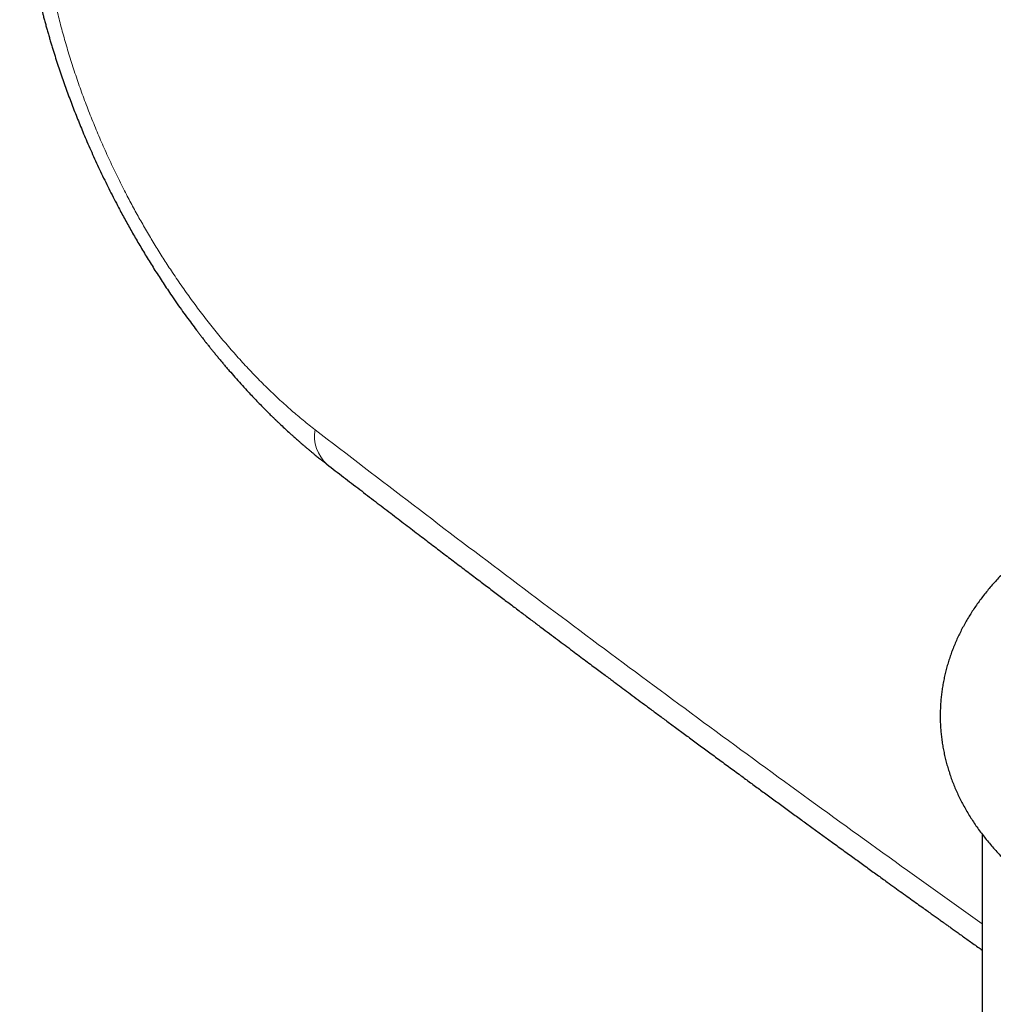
# Model space of a CAD drawing. Header units: millimetres. Extents: x 8 to 693, y 12 to 484.
# Tile 28 of 46: x 528 to 551, y 144 to 167. Entities that reach past the tile are written whole.
import ezdxf

# ---------------------------------------------------------------- set-up
doc = ezdxf.new("R2010")
doc.units = ezdxf.units.MM

msp = doc.modelspace()

# ---------------------------------------------------------------- linework, layer by layer
at = {"color": 7, "linetype": 'Continuous', "lineweight": 30}
msp.add_line((551.097, 147.916), (551.097, 136.698), dxfattribs=at)
at = {"color": 252, "linetype": 'Continuous', "lineweight": 0}
msp.add_arc((536.107, 157.39), 0.905, 170.2333, 227.7337, dxfattribs=at)
at = {"color": 7, "linetype": 'Continuous', "lineweight": 30}
for points, knots in [([(528.184, 170.847), (528.187, 170.794), (528.193, 170.691), (528.204, 170.543), (528.214, 170.409), (528.225, 170.288), (528.235, 170.185), (528.243, 170.099), (528.251, 170.029), (528.257, 169.969), (528.263, 169.918), (528.268, 169.877), (528.272, 169.846), (528.274, 169.825), (528.276, 169.81), (528.277, 169.798), (528.279, 169.783), (528.282, 169.761), (528.286, 169.73), (528.291, 169.691), (528.3, 169.623), (528.313, 169.528), (528.332, 169.394), (528.355, 169.245), (528.382, 169.079), (528.408, 168.926), (528.433, 168.788), (528.456, 168.665), (528.481, 168.538), (528.507, 168.409), (528.535, 168.278), (528.563, 168.149), (528.59, 168.028), (528.615, 167.92), (528.637, 167.825), (528.658, 167.742), (528.676, 167.668), (528.692, 167.602), (528.705, 167.551), (528.715, 167.514), (528.721, 167.489), (528.728, 167.462), (528.737, 167.427), (528.749, 167.384), (528.766, 167.318), (528.789, 167.232), (528.818, 167.13), (528.846, 167.028), (528.876, 166.926), (528.905, 166.824), (528.936, 166.723), (528.994, 166.529), (529.085, 166.245), (529.21, 165.874), (529.34, 165.511), (529.475, 165.155), (529.615, 164.802), (529.771, 164.43), (529.943, 164.039), (530.133, 163.632), (530.331, 163.228), (530.518, 162.865), (530.692, 162.541), (530.853, 162.252), (531.022, 161.961), (531.198, 161.667), (531.382, 161.369), (531.575, 161.07), (531.75, 160.808), (531.903, 160.585), (532.031, 160.405), (532.155, 160.231), (532.275, 160.068), (532.371, 159.941), (532.442, 159.848), (532.489, 159.786), (532.532, 159.73), (532.57, 159.682), (532.598, 159.646), (532.619, 159.619), (532.636, 159.597), (532.656, 159.573), (532.681, 159.541), (532.715, 159.498), (532.76, 159.442), (532.813, 159.377), (532.87, 159.307), (532.928, 159.237), (532.987, 159.165), (533.048, 159.093), (533.11, 159.02), (533.197, 158.919), (533.31, 158.789), (533.45, 158.632), (533.615, 158.451), (533.806, 158.249), (533.968, 158.082), (534.076, 157.974), (534.127, 157.924), (534.17, 157.881), (534.206, 157.846), (534.235, 157.817), (534.255, 157.798), (534.268, 157.786), (534.279, 157.776), (534.293, 157.762), (534.312, 157.744), (534.337, 157.719), (534.368, 157.69), (534.427, 157.634), (534.509, 157.557), (534.596, 157.478), (534.662, 157.418), (534.71, 157.376), (534.753, 157.336), (534.793, 157.302), (534.826, 157.273), (534.856, 157.246), (534.891, 157.216), (534.933, 157.18), (534.984, 157.137), (535.037, 157.091), (535.092, 157.046), (535.146, 157.001), (535.196, 156.96), (535.241, 156.923), (535.281, 156.89), (535.325, 156.856), (535.374, 156.817), (535.433, 156.771), (535.475, 156.738), (535.498, 156.72)], [0, 0, 0, 0, 0.010713, 0.020503, 0.029374, 0.03733, 0.044375, 0.049551, 0.054098, 0.058017, 0.061309, 0.063975, 0.066015, 0.067346, 0.068142, 0.068778, 0.069734, 0.071009, 0.073163, 0.075802, 0.078558, 0.086222, 0.094296, 0.104439, 0.11506, 0.12611, 0.13375, 0.141581, 0.149605, 0.157821, 0.166228, 0.174542, 0.182214, 0.189232, 0.194966, 0.200177, 0.204866, 0.209032, 0.212608, 0.21447, 0.215934, 0.217455, 0.219592, 0.222346, 0.225717, 0.231954, 0.238423, 0.244853, 0.251245, 0.257599, 0.263916, 0.270194, 0.29406, 0.31738, 0.340167, 0.362588, 0.384967, 0.407315, 0.433621, 0.459899, 0.486157, 0.512393, 0.531423, 0.550705, 0.570423, 0.590579, 0.611178, 0.632222, 0.653714, 0.667179, 0.680546, 0.693324, 0.705503, 0.717083, 0.721989, 0.726778, 0.7312, 0.73487, 0.737782, 0.739539, 0.740987, 0.742881, 0.74532, 0.748303, 0.75295, 0.758303, 0.763791, 0.769377, 0.775061, 0.780844, 0.786725, 0.792705, 0.805556, 0.818716, 0.831851, 0.851474, 0.871004, 0.876079, 0.880662, 0.884578, 0.887826, 0.890406, 0.892317, 0.893155, 0.893903, 0.895116, 0.896842, 0.899083, 0.901837, 0.905106, 0.914659, 0.923614, 0.927952, 0.932133, 0.93606, 0.939485, 0.942397, 0.944806, 0.947428, 0.951307, 0.955866, 0.960513, 0.96521, 0.969943, 0.974565, 0.97809, 0.981522, 0.98497, 0.989138, 0.994147, 1, 1, 1, 1]), ([(559.347, 156.83), (559.281, 156.83), (559.189, 156.83), (559.052, 156.828), (558.936, 156.825), (558.797, 156.82), (558.651, 156.814), (558.498, 156.806), (558.34, 156.796), (558.179, 156.784), (558.015, 156.77), (557.848, 156.754), (557.68, 156.735), (557.511, 156.715), (557.34, 156.692), (557.17, 156.667), (556.999, 156.64), (556.827, 156.611), (556.656, 156.579), (556.485, 156.545), (556.315, 156.509), (556.145, 156.47), (555.975, 156.43), (555.806, 156.386), (555.639, 156.341), (555.472, 156.294), (555.306, 156.244), (555.141, 156.192), (554.977, 156.137), (554.815, 156.081), (554.654, 156.022), (554.495, 155.961), (554.337, 155.897), (554.181, 155.832), (554.027, 155.764), (553.874, 155.694), (553.724, 155.621), (553.575, 155.547), (553.429, 155.47), (553.284, 155.391), (553.142, 155.31), (553.002, 155.227), (552.865, 155.141), (552.73, 155.054), (552.598, 154.964), (552.468, 154.872), (552.341, 154.779), (552.217, 154.683), (552.096, 154.585), (551.978, 154.486), (551.863, 154.384), (551.751, 154.281), (551.642, 154.176), (551.537, 154.069), (551.435, 153.961), (551.337, 153.851), (551.242, 153.74), (551.151, 153.627), (551.063, 153.513), (550.979, 153.398), (550.899, 153.281), (550.822, 153.163), (550.749, 153.044), (550.68, 152.924), (550.615, 152.803), (550.554, 152.681), (550.496, 152.558), (550.442, 152.434), (550.392, 152.309), (550.346, 152.184), (550.304, 152.058), (550.266, 151.931), (550.231, 151.804), (550.201, 151.676), (550.174, 151.548), (550.151, 151.419), (550.132, 151.29), (550.118, 151.161), (550.107, 151.031), (550.1, 150.901), (550.097, 150.771), (550.097, 150.64), (550.102, 150.51), (550.111, 150.38), (550.124, 150.249), (550.141, 150.119), (550.162, 149.989), (550.187, 149.859), (550.216, 149.729), (550.249, 149.6), (550.286, 149.471), (550.327, 149.342), (550.373, 149.214), (550.422, 149.086), (550.476, 148.959), (550.534, 148.833), (550.596, 148.707), (550.662, 148.582), (550.732, 148.457), (550.807, 148.334), (550.886, 148.211), (550.969, 148.089), (551.056, 147.969), (551.147, 147.849), (551.243, 147.731), (551.343, 147.614), (551.447, 147.498), (551.555, 147.384), (551.667, 147.271), (551.783, 147.16), (551.904, 147.051), (552.028, 146.944), (552.156, 146.838), (552.287, 146.734), (552.423, 146.633), (552.561, 146.533), (552.704, 146.436), (552.849, 146.341), (552.998, 146.248), (553.15, 146.157), (553.305, 146.069), (553.463, 145.983), (553.624, 145.9), (553.788, 145.819), (553.954, 145.741), (554.123, 145.665), (554.288, 145.595), (554.456, 145.527), (554.62, 145.463), (554.733, 145.421), (554.787, 145.402), (554.789, 145.401)], [0, 0, 0, 0, 0.008523, 0.011959, 0.017666, 0.023592, 0.029951, 0.036589, 0.043447, 0.050474, 0.057638, 0.064912, 0.072278, 0.079719, 0.087227, 0.09479, 0.102403, 0.110059, 0.117754, 0.125484, 0.133245, 0.141036, 0.148853, 0.156695, 0.16456, 0.172447, 0.180354, 0.188281, 0.196226, 0.204189, 0.212168, 0.220163, 0.228173, 0.236197, 0.244235, 0.252284, 0.260345, 0.268416, 0.276496, 0.284583, 0.292677, 0.300775, 0.308876, 0.316977, 0.325077, 0.333172, 0.341261, 0.349342, 0.357411, 0.365466, 0.373504, 0.381523, 0.389519, 0.397491, 0.405434, 0.413349, 0.421231, 0.429079, 0.436893, 0.444669, 0.452409, 0.46011, 0.467774, 0.4754, 0.482988, 0.49054, 0.498056, 0.505539, 0.51299, 0.520411, 0.527804, 0.535172, 0.542518, 0.549843, 0.557151, 0.564446, 0.571729, 0.579005, 0.586277, 0.593548, 0.600821, 0.6081, 0.615387, 0.622687, 0.630002, 0.637336, 0.644691, 0.652073, 0.659483, 0.666927, 0.674405, 0.681924, 0.689484, 0.697089, 0.704743, 0.712447, 0.720205, 0.728018, 0.735887, 0.743816, 0.751804, 0.759852, 0.767961, 0.776131, 0.78436, 0.792648, 0.800993, 0.809392, 0.817844, 0.826346, 0.834893, 0.843484, 0.852113, 0.860778, 0.869475, 0.878199, 0.886948, 0.895717, 0.904504, 0.913306, 0.92212, 0.930943, 0.939774, 0.94861, 0.957451, 0.966295, 0.975141, 0.983083, 0.99191, 0.999835, 1, 1, 1, 1]), ([(535.498, 156.72), (535.63, 156.618), (535.89, 156.418), (536.275, 156.123), (536.649, 155.836), (537.012, 155.558), (537.364, 155.289), (537.699, 155.034), (538.017, 154.791), (538.319, 154.562), (538.611, 154.34), (538.893, 154.126), (539.165, 153.92), (539.428, 153.721), (539.681, 153.53), (539.924, 153.347), (540.157, 153.171), (540.379, 153.004), (540.59, 152.846), (540.791, 152.695), (540.981, 152.552), (541.164, 152.416), (541.337, 152.286), (541.502, 152.162), (541.657, 152.047), (541.802, 151.938), (541.936, 151.838), (542.06, 151.746), (542.174, 151.661), (542.278, 151.584), (542.4, 151.493), (542.546, 151.384), (542.724, 151.252), (542.911, 151.113), (543.109, 150.966), (543.318, 150.81), (543.539, 150.647), (543.77, 150.476), (544.011, 150.298), (544.26, 150.114), (544.518, 149.924), (544.785, 149.728), (545.061, 149.525), (545.327, 149.329), (545.582, 149.143), (545.824, 148.965), (546.073, 148.784), (546.327, 148.598), (546.58, 148.414), (546.828, 148.233), (547.068, 148.058), (547.302, 147.889), (547.549, 147.709), (547.81, 147.52), (548.082, 147.323), (548.343, 147.134), (548.593, 146.954), (548.815, 146.794), (549.011, 146.653), (549.183, 146.529), (549.348, 146.41), (549.505, 146.297), (549.647, 146.195), (549.772, 146.106), (549.879, 146.029), (549.976, 145.959), (550.065, 145.896), (550.143, 145.84), (550.216, 145.788), (550.288, 145.736), (550.366, 145.68), (550.454, 145.618), (550.551, 145.548), (550.654, 145.474), (550.763, 145.397), (550.876, 145.316), (550.989, 145.236), (551.063, 145.183), (551.097, 145.159)], [0, 0, 0, 0, 0.025655, 0.05059, 0.074804, 0.098299, 0.121074, 0.143128, 0.163264, 0.18276, 0.201616, 0.219833, 0.237411, 0.254349, 0.270649, 0.286309, 0.30133, 0.315712, 0.329216, 0.342103, 0.354375, 0.36603, 0.377264, 0.38786, 0.397817, 0.407135, 0.415815, 0.423719, 0.431007, 0.43768, 0.443743, 0.454503, 0.465886, 0.477892, 0.49052, 0.504018, 0.518162, 0.532951, 0.548385, 0.564465, 0.580885, 0.597928, 0.615593, 0.633881, 0.648959, 0.664435, 0.680309, 0.696582, 0.713027, 0.728769, 0.744076, 0.758947, 0.773383, 0.791442, 0.80877, 0.825367, 0.841232, 0.856367, 0.867746, 0.878673, 0.88915, 0.899175, 0.908731, 0.916122, 0.922915, 0.929112, 0.934712, 0.939715, 0.944135, 0.948485, 0.953443, 0.959008, 0.965181, 0.971961, 0.978652, 0.985844, 0.993538, 1, 1, 1, 1])]:
    msp.add_open_spline(points, degree=3, knots=knots, dxfattribs=at)
at = {"color": 252, "linetype": 'Continuous', "lineweight": 0}
for points, knots in [([(528.667, 170.199), (528.673, 170.097), (528.686, 169.891), (528.714, 169.578), (528.75, 169.261), (528.794, 168.94), (528.846, 168.616), (528.908, 168.27), (528.983, 167.903), (529.072, 167.515), (529.171, 167.123), (529.281, 166.728), (529.402, 166.329), (529.533, 165.928), (529.674, 165.527), (529.825, 165.127), (529.984, 164.73), (530.152, 164.336), (530.327, 163.948), (530.51, 163.563), (530.692, 163.201), (530.871, 162.863), (531.045, 162.547), (531.225, 162.234), (531.41, 161.926), (531.6, 161.621), (531.806, 161.305), (532.028, 160.978), (532.267, 160.641), (532.512, 160.312), (532.764, 159.989), (533.023, 159.674), (533.287, 159.367), (533.555, 159.07), (533.827, 158.783), (534.102, 158.509), (534.378, 158.247), (534.655, 158), (534.934, 157.763), (535.121, 157.617), (535.215, 157.543)], [0, 0, 0, 0, 0.0234143, 0.0468076, 0.0702061, 0.0936359, 0.117123, 0.1405091, 0.1679345, 0.1953487, 0.2227926, 0.2503072, 0.2782697, 0.306172, 0.3340575, 0.3619693, 0.390016, 0.4175671, 0.445062, 0.4725429, 0.5000525, 0.523371, 0.5466748, 0.5699895, 0.593341, 0.6167551, 0.6400902, 0.6674717, 0.6948468, 0.7222563, 0.7497406, 0.7777145, 0.8056353, 0.8335459, 0.8614891, 0.889596, 0.9172312, 0.9448154, 0.972391, 1, 1, 1, 1]), ([(535.215, 157.543), (535.994, 156.945), (537.551, 155.749), (539.897, 153.975), (542.251, 152.214), (544.612, 150.468), (546.967, 148.748), (549.129, 147.187), (550.503, 146.208), (551.097, 145.786)], [0, 0, 0, 0, 0.148721, 0.297402, 0.446047, 0.594657, 0.743235, 0.889131, 1, 1, 1, 1])]:
    msp.add_open_spline(points, degree=3, knots=knots, dxfattribs=at)

doc.saveas('drawing.dxf')
